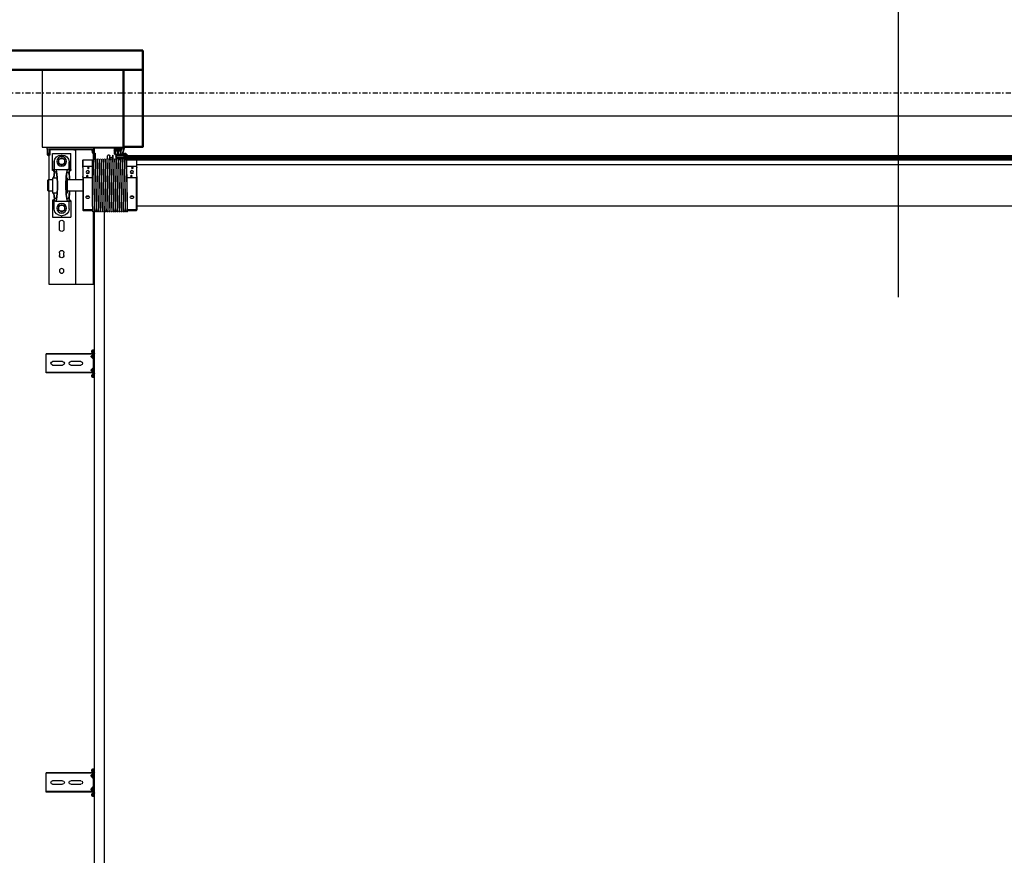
# Model space of a CAD drawing. Header units: centimetres. Extents: x 0 to 55409, y -2708 to 14680.
# Tile 182 of 215: x 51596 to 51851, y 5573 to 5790. Entities that reach past the tile are written whole.
import ezdxf

# ---------------------------------------------------------------- set-up
doc = ezdxf.new("R2010")
doc.units = ezdxf.units.CM
doc.header["$LTSCALE"] = 0.01
doc.linetypes.add('DASHDOT2', pattern=[12.7, 6.35, -3.175, 0, -3.175])
for name, color, linetype in [('A-Grid', 191, 'DASHDOT2'), ('A-konstrukcja', 7, 'Continuous'), ('CKDRZWI_OS', 1, 'Continuous'), ('CKWYMIAR', 3, 'Continuous')]:
    doc.layers.add(name, color=color, linetype=linetype)
doc.layers.add('CKPOM_POWIERZ', color=1, linetype='Continuous', plot=False)
doc.layers.add('CKSCIANY_PRZEKR', color=6, linetype='Continuous', lineweight=50)
doc.styles.get("Standard").update_dxf_attribs({"font": 'ic-simplex.shx', "width": 0.8})
doc.dimstyles.new('Kopia2 CADKON cm', dxfattribs={"dimscale": 5, "dimtxt": 3, "dimasz": 2.5, "dimexe": 1.8, "dimexo": 5, "dimgap": 0.6, "dimtad": 1, "dimrnd": 0.5, "dimtxsty": 'Standard', "dimblk1": 'OBLIQUE', "dimblk2": 'OBLIQUE', "dimsah": 1, "dimcen": 2.5, "dimadec": 1, "dimazin": 2, "dimtfac": 1, "dimtix": 1, "dimtmove": 2, "dimatfit": 3, "dimldrblk": 'OPEN30', "dimfxl": 2, "dimfxlon": 1, "dimtfill": 1, "dimtolj": 1, "dimarcsym": 0})

# ---------------------------------------------------------------- blocks, each defined once
blk = doc.blocks.new('A$7E8814A102C37C')
at = {"layer": 'A-Grid', "ltscale": 20}
blk.add_line((-367, -417), (3350, -417), dxfattribs=at)
blk = doc.blocks.new('A$7E8814B27261F1')
at = {"color": 7, "linetype": 'Continuous'}
for p, q in [((0, 4375), (0, 4585)), ((0, 4585), (200, 4585)), ((200, 4585), (200, 4567)), ((200, 4567), (200, 4457)), ((204, 4567), (204, 4457)), ((204, 4567), (205, 4566.5)), ((204, 4563), (207, 4563)), ((207, 4563), (204, 4563)), ((205, 4572), (215, 4572)), ((205, 4568), (215, 4568)), ((220, 4564.6), (205, 4564.6)), ((207, 4564.6), (207, 4563)), ((207, 4503), (207, 4563)), ((215, 4572), (220, 4572)), ((220, 4568), (215, 4568)), ((216.5, 4558.5), (216.5, 4510.5)), ((257.9, 4558.5), (216.5, 4558.5)), ((220, 4572), (220, 4568)), ((223, 4568), (220, 4571)), ((220, 4568), (220, 4564.6)), ((220, 4568), (223, 4568)), ((221.7, 4568), (284, 4568)), ((257.9, 4558.5), (257.9, 4553.5)), ((260.5, 4558.5), (257.9, 4558.5)), ((260.5, 4553.5), (260.5, 4558.5)), ((279, 4558.5), (319, 4558.5)), ((279, 4558.5), (279, 4546.8)), ((285.5, 4570), (284, 4568.5)), ((284, 4568.5), (314, 4568.5)), ((284, 4568.5), (284, 4558.5)), ((312.5, 4570), (285.5, 4570)), ((314, 4568.5), (312.5, 4570)), ((314, 4558.5), (314, 4568.5)), ((314, 4568), (554, 4568)), ((319, 4546.8), (319, 4558.5)), ((337.5, 4553.5), (337.5, 4558.5)), ((337.5, 4558.5), (340.1, 4558.5)), ((340.1, 4558.5), (381.5, 4558.5)), ((340.1, 4558.5), (340.1, 4553.5)), ((381.5, 4558.5), (381.5, 4510.5)), ((554, 4568), (554, 4563)), ((554, 4563), (554, 4503)), ((735.3, 4575), (734.2, 4575)), ((734.2, 4463.5), (734.2, 4575)), ((735.3, 4463.5), (735.3, 4575)), ((740.4, 4575), (735.3, 4575)), ((742.2, 4575), (740.4, 4575)), ((747.8, 4575), (742.2, 4575)), ((749.7, 4575), (747.8, 4575)), ((768.6, 4575), (749.7, 4575)), ((754.6, 4532), (754.6, 4558)), ((763.6, 4558), (763.6, 4532)), ((770.5, 4575), (768.6, 4575)), ((776.1, 4575), (770.5, 4575)), ((777.8, 4575), (776.1, 4575)), ((782.9, 4575), (777.8, 4575)), ((784.1, 4575), (782.9, 4575)), ((782.9, 4463.5), (782.9, 4575)), ((784.1, 4463.5), (784.1, 4575)), ((1819.4, 4575), (1818.3, 4575)), ((1818.3, 4463.5), (1818.3, 4575)), ((1819.4, 4463.5), (1819.4, 4575)), ((1824.5, 4575), (1819.4, 4575)), ((1826.2, 4575), (1824.5, 4575)), ((1831.8, 4575), (1826.2, 4575)), ((1833.7, 4575), (1831.8, 4575)), ((1852.7, 4575), (1833.7, 4575)), ((1838.7, 4532), (1838.7, 4558)), ((1847.7, 4558), (1847.7, 4532)), ((1854.6, 4575), (1852.7, 4575)), ((1860.2, 4575), (1854.6, 4575)), ((1861.9, 4575), (1860.2, 4575)), ((1867, 4575), (1861.9, 4575)), ((1868.2, 4575), (1867, 4575)), ((1867, 4463.5), (1867, 4575)), ((1868.2, 4463.5), (1868.2, 4575)), ((220.5, 4535.5), (220.5, 4533.5)), ((227.8, 4534.5), (230.1, 4538.5)), ((230.1, 4530.5), (227.8, 4534.5)), ((230.1, 4538.5), (232.4, 4542.5)), ((232.4, 4542.5), (237, 4542.5)), ((237, 4542.5), (241.6, 4542.5)), ((237.5, 4553.5), (257.9, 4553.5)), ((257.9, 4553.5), (238.5, 4553.5)), ((241.6, 4542.5), (243.9, 4538.5)), ((243.9, 4538.5), (246.2, 4534.5)), ((246.2, 4534.5), (243.9, 4530.5)), ((257.9, 4553.5), (257.9, 4550.4)), ((260.5, 4553.5), (257.9, 4553.5)), ((257.9, 4550.4), (257.9, 4518.6)), ((260.5, 4553.6), (268, 4553.6)), ((330, 4553.6), (337.5, 4553.6)), ((340.1, 4553.5), (337.5, 4553.5)), ((340.1, 4550.4), (340.1, 4553.5)), ((360.5, 4553.5), (340.1, 4553.5)), ((359.5, 4553.5), (340.1, 4553.5)), ((340.1, 4550.4), (340.1, 4518.6)), ((348.8, 4534.5), (351.1, 4538.5)), ((351.1, 4530.5), (348.8, 4534.5)), ((351.1, 4538.5), (353.4, 4542.5)), ((353.4, 4542.5), (358, 4542.5)), ((358, 4542.5), (362.6, 4542.5)), ((362.6, 4542.5), (364.9, 4538.5)), ((364.9, 4538.5), (367.2, 4534.5)), ((367.2, 4534.5), (364.9, 4530.5)), ((377.5, 4535.5), (377.5, 4533.5)), ((412, 4540.5), (395, 4540.5)), ((473, 4540.5), (480, 4540.5)), ((257.9, 4510.5), (216.5, 4510.5)), ((232.4, 4526.5), (230.1, 4530.5)), ((237, 4526.5), (232.4, 4526.5)), ((241.6, 4526.5), (237, 4526.5)), ((237.5, 4515.5), (257.9, 4515.5)), ((257.9, 4515.5), (238.5, 4515.5)), ((243.9, 4530.5), (241.6, 4526.5)), ((257.9, 4515.5), (257.9, 4518.6)), ((257.9, 4515.5), (257.9, 4510.5)), ((260.5, 4515.5), (257.9, 4515.5)), ((257.9, 4510.5), (260.5, 4510.5)), ((260.5, 4515.5), (260.5, 4510.5)), ((260.5, 4515.4), (268, 4515.4)), ((279, 4522.2), (279, 4520.4)), ((279, 4520.4), (319, 4520.4)), ((284, 4520.4), (284, 4480)), ((314, 4480), (314, 4520.4)), ((319, 4520.4), (319, 4522.2)), ((330, 4515.4), (337.5, 4515.4)), ((337.5, 4515.5), (337.5, 4510.5)), ((340.1, 4515.5), (337.5, 4515.5)), ((340.1, 4510.5), (337.5, 4510.5)), ((340.1, 4518.6), (340.1, 4515.5)), ((340.1, 4515.5), (340.1, 4510.5)), ((359.5, 4515.5), (340.1, 4515.5)), ((360.5, 4515.5), (340.1, 4515.5)), ((340.1, 4510.5), (381.5, 4510.5)), ((353.4, 4526.5), (351.1, 4530.5)), ((358, 4526.5), (353.4, 4526.5)), ((362.6, 4526.5), (358, 4526.5)), ((364.9, 4530.5), (362.6, 4526.5)), ((395, 4528.5), (412, 4528.5)), ((480, 4528.5), (473, 4528.5)), ((754.6, 4485), (754.6, 4511)), ((763.6, 4511), (763.6, 4485)), ((1838.7, 4485), (1838.7, 4511)), ((1847.7, 4511), (1847.7, 4485)), ((204, 4503), (207, 4503)), ((207, 4503), (204, 4503)), ((204, 4495), (207, 4498)), ((207, 4498), (204, 4495)), ((206, 4497), (207, 4497)), ((207, 4503), (207, 4498)), ((284, 4498), (207, 4498)), ((207, 4457), (207, 4497)), ((554, 4498), (314, 4498)), ((554, 4503), (554, 4498)), ((554, 4497), (554, 4498)), ((554, 4497), (554, 4457)), ((200, 4457), (200, 4449)), ((207, 4457), (204, 4457)), ((210, 4456), (205, 4456)), ((210, 4456), (215, 4456)), ((215, 4456), (215, 4452)), ((233.5, 4480), (232.7, 4479.3)), ((250, 4479.3), (232.7, 4479.3)), ((232.7, 4479.3), (232.7, 4469.8)), ((232.7, 4464.1), (232.7, 4455)), ((252.7, 4480), (233.5, 4480)), ((250, 4455), (250, 4479.3)), ((252.7, 4480), (276.2, 4480)), ((276.2, 4480), (362.3, 4480)), ((278.9, 4479.3), (278.9, 4455)), ((278.9, 4479.3), (362.1, 4479.3)), ((362.1, 4455), (362.1, 4479.3)), ((362.3, 4480), (363.6, 4480)), ((363.7, 4479.3), (363.7, 4455)), ((554, 4457), (554, 4452)), ((729.3, 4456.5), (727.1, 4456.5)), ((730, 4456.5), (729.3, 4456.5)), ((734.2, 4453.4), (734.2, 4463.5)), ((735.3, 4452.5), (735.3, 4463.5)), ((740.4, 4458.3), (735.3, 4452.5)), ((747.8, 4452.8), (742.2, 4458.4)), ((776.1, 4458.4), (770.5, 4452.8)), ((782.9, 4452.5), (777.8, 4458.3)), ((782.9, 4452.5), (782.9, 4463.5)), ((784.1, 4453.4), (784.1, 4463.5)), ((791.9, 4456.5), (789.7, 4456.5)), ((792.6, 4456.5), (791.9, 4456.5)), ((1813.4, 4456.5), (1811.2, 4456.5)), ((1814.1, 4456.5), (1813.4, 4456.5)), ((1818.3, 4453.4), (1818.3, 4463.5)), ((1819.4, 4452.5), (1819.4, 4463.5)), ((1824.5, 4458.3), (1819.4, 4452.5)), ((1831.8, 4452.8), (1826.2, 4458.4)), ((1860.2, 4458.4), (1854.6, 4452.8)), ((1867, 4452.5), (1861.9, 4458.3)), ((1867, 4452.5), (1867, 4463.5)), ((1868.2, 4453.4), (1868.2, 4463.5)), ((1876, 4456.5), (1873.8, 4456.5)), ((1876.7, 4456.5), (1876, 4456.5)), ((200, 4449), (200, 4400.3)), ((202, 4449), (202, 4400.3)), ((203, 4452), (203, 4452.4)), ((204, 4452), (203, 4452)), ((232.1, 4450), (203, 4450)), ((204, 4452), (204, 4452.1)), ((210, 4452), (205, 4452)), ((215, 4452), (210, 4452)), ((245, 4452), (215, 4452)), ((215.3, 4450), (215.3, 4448.5)), ((215.7, 4448.5), (215.3, 4448.5)), ((215.3, 4448.5), (215.8, 4448)), ((215.7, 4450), (215.7, 4448.5)), ((232.7, 4448.5), (215.7, 4448.5)), ((215.7, 4448.5), (216.2, 4448)), ((215.8, 4448), (216.2, 4448)), ((216.2, 4448), (232.2, 4448)), ((231, 4452.7), (231, 4452.3)), ((231, 4447.7), (231, 4447.3)), ((231, 4442.7), (231, 4442.3)), ((231, 4437.7), (231, 4437.3)), ((231, 4432.7), (231, 4432.3)), ((353.9, 4455), (232.5, 4455)), ((353.9, 4455), (367, 4455)), ((554, 4452), (365.8, 4452)), ((367, 4454.8), (367, 4455)), ((367, 4449.8), (367, 4450.2)), ((636.7, 4450), (367, 4450)), ((367, 4444.8), (367, 4445.2)), ((367, 4439.8), (367, 4440.2)), ((367, 4434.8), (367, 4435.2)), ((367, 4429.8), (367, 4430.2)), ((711.3, 4450), (636.7, 4450)), ((4186.6, 4450), (711.3, 4450)), ((724.2, 4453.9), (723.7, 4450.5)), ((725.7, 4450.3), (723.7, 4450.5)), ((726.1, 4453.6), (725.7, 4450.3)), ((726.4, 4450.3), (725.7, 4450.3)), ((726.9, 4453.6), (726.4, 4450.3)), ((729.3, 4454.5), (727.1, 4454.5)), ((730.4, 4452.6), (730.3, 4453.6)), ((732.4, 4452.9), (732.3, 4453.9)), ((733.1, 4452.9), (733, 4453.9)), ((749.7, 4452), (733.4, 4452)), ((785.7, 4450), (733.4, 4450)), ((735.3, 4452.5), (734.2, 4453.4)), ((745.9, 4454), (737.9, 4454)), ((737.9, 4454), (737.9, 4452)), ((746.3, 4454), (745.9, 4454)), ((745.9, 4452), (745.9, 4454)), ((746.3, 4452), (746.3, 4454)), ((752, 4452), (749.7, 4452)), ((766.3, 4452), (752, 4452)), ((768.6, 4452), (766.3, 4452)), ((785.7, 4452), (768.6, 4452)), ((781.4, 4454), (773.4, 4454)), ((773.4, 4454), (773.4, 4452)), ((781.6, 4454), (781.4, 4454)), ((781.4, 4452), (781.4, 4454)), ((781.8, 4452), (781.8, 4453.8)), ((784.1, 4453.4), (782.9, 4452.5)), ((786.4, 4450), (785.7, 4450)), ((786.8, 4453.9), (786.6, 4452.9)), ((788.7, 4453.6), (788.6, 4452.6)), ((789.5, 4453.6), (789.3, 4452.6)), ((791.9, 4454.5), (789.7, 4454.5)), ((793.3, 4450.3), (792.9, 4453.6)), ((793.3, 4450.3), (795.3, 4450.5)), ((794.1, 4450.3), (793.3, 4450.3)), ((794.1, 4450.3), (796, 4450.5)), ((795.3, 4450.5), (794.9, 4453.9)), ((796, 4450.5), (795.3, 4450.5)), ((796, 4450.5), (795.6, 4453.9)), ((1808.2, 4453.9), (1807.8, 4450.5)), ((1809.8, 4450.3), (1807.8, 4450.5)), ((1810.2, 4453.6), (1809.8, 4450.3)), ((1810.5, 4450.3), (1809.8, 4450.3)), ((1810.9, 4453.6), (1810.5, 4450.3)), ((1813.4, 4454.5), (1811.2, 4454.5)), ((1814.5, 4452.6), (1814.4, 4453.6)), ((1816.5, 4452.9), (1816.4, 4453.9)), ((1817.2, 4452.9), (1817.1, 4453.9)), ((1833.7, 4452), (1817.5, 4452)), ((1869.7, 4450), (1817.5, 4450)), ((1819.4, 4452.5), (1818.3, 4453.4)), ((1829.9, 4454), (1821.9, 4454)), ((1821.9, 4454), (1821.9, 4452)), ((1830.4, 4454), (1829.9, 4454)), ((1829.9, 4452), (1829.9, 4454)), ((1830.4, 4452), (1830.4, 4454)), ((1836.1, 4452), (1833.7, 4452)), ((1850.4, 4452), (1836.1, 4452)), ((1852.7, 4452), (1850.4, 4452)), ((1869.7, 4452), (1852.7, 4452)), ((1865.4, 4454), (1857.4, 4454)), ((1857.4, 4454), (1857.4, 4452)), ((1865.7, 4454), (1865.4, 4454)), ((1865.4, 4452), (1865.4, 4454)), ((1865.9, 4452), (1865.9, 4453.8)), ((1868.2, 4453.4), (1867, 4452.5)), ((1870.4, 4450), (1869.7, 4450)), ((1870.8, 4453.9), (1870.7, 4452.9)), ((1872.8, 4453.6), (1872.7, 4452.6)), ((1873.5, 4453.6), (1873.4, 4452.6)), ((1876, 4454.5), (1873.8, 4454.5)), ((1877.4, 4450.3), (1877, 4453.6)), ((1877.4, 4450.3), (1879.4, 4450.5)), ((1878.1, 4450.3), (1877.4, 4450.3)), ((1878.1, 4450.3), (1880.1, 4450.5)), ((1879.4, 4450.5), (1879, 4453.9)), ((1880.1, 4450.5), (1879.4, 4450.5)), ((1880.1, 4450.5), (1879.7, 4453.9)), ((221, 4412), (221, 4410.8)), ((226, 4408.9), (221.8, 4409.8)), ((222.4, 4410), (222.1, 4410)), ((222.2, 4417), (222.4, 4417)), ((222.4, 4417), (231.3, 4417)), ((229.3, 4410), (222.4, 4410)), ((232.1, 4408.9), (226, 4408.9)), ((232.3, 4409.1), (229.3, 4410)), ((230.2, 4411), (233.5, 4409.9)), ((231, 4427.7), (231, 4427.3)), ((231, 4422.7), (231, 4422.3)), ((231, 4417.7), (231, 4417.3)), ((231, 4412.7), (231, 4412.3)), ((231, 4407.7), (231, 4407.3)), ((353, 4424.5), (636.7, 4424.5)), ((367, 4424.8), (367, 4425.2)), ((367, 4419.8), (367, 4420.2)), ((367, 4414.8), (367, 4415.2)), ((367, 4409.8), (367, 4410.2)), ((367, 4404.8), (367, 4405.2)), ((636.7, 4424.5), (711.3, 4424.5)), ((711.3, 4424.5), (4186.6, 4424.5)), ((200.5, 4389.3), (199.7, 4388.1)), ((199.7, 4387.5), (200.5, 4388.3)), ((199.7, 4388.1), (199.7, 4387.5)), ((200.5, 4385.3), (199.7, 4384.1)), ((199.7, 4383.5), (200.5, 4384.3)), ((199.7, 4384.1), (199.7, 4383.5)), ((200.5, 4381.3), (199.7, 4380.1)), ((199.7, 4379.5), (200.5, 4380.3)), ((199.7, 4380.1), (199.7, 4379.5)), ((200, 4400.3), (200, 4388.6)), ((200, 4387.8), (200, 4384.6)), ((200, 4383.8), (200, 4380.6)), ((200, 4379.8), (200, 4375)), ((200.2, 4392.2), (200.1, 4391.6)), ((200.1, 4391.6), (201, 4392.2)), ((201.2, 4393.2), (200.2, 4392.2)), ((201, 4392.2), (200.5, 4389.3)), ((200.5, 4388.3), (200.5, 4385.3)), ((200.5, 4384.3), (200.5, 4381.3)), ((200.5, 4380.3), (200.5, 4375.3)), ((200.9, 4398.2), (201.7, 4397.4)), ((201.5, 4394.7), (201.2, 4393.2)), ((202, 4396.7), (202, 4385.3)), ((202, 4380.3), (202, 4385.3)), ((202.3, 4399.6), (203.1, 4398.8)), ((208.5, 4380.5), (202.8, 4377.5)), ((207.8, 4381.8), (203.4, 4379.5)), ((204, 4396.7), (204, 4385.3)), ((206.6, 4385.3), (206.6, 4395.3)), ((208.6, 4395.3), (206.6, 4395.3)), ((208.6, 4385.3), (208.6, 4395.3)), ((208.7, 4396.1), (208.7, 4383.3)), ((217, 4380.8), (209.7, 4380.8)), ((217.5, 4397.8), (210.2, 4397.8)), ((210.2, 4391.1), (210.2, 4395.3)), ((210.2, 4383.3), (210.2, 4387.6)), ((211.2, 4396.3), (217, 4396.3)), ((217, 4390.1), (211.2, 4390.1)), ((211.2, 4388.6), (217, 4388.6)), ((217, 4382.3), (211.2, 4382.3)), ((218, 4395.3), (218, 4391.1)), ((218, 4387.6), (218, 4383.3)), ((218, 4379), (218, 4379.8)), ((219.5, 4377.4), (219.5, 4395.8)), ((221, 4402.2), (221, 4402)), ((221.1, 4374.5), (221.1, 4392.7)), ((221.1, 4374.5), (221.1, 4392.7)), ((221.1, 4374.5), (221.1, 4392.7)), ((221.2, 4374.5), (221.2, 4392.7)), ((221.2, 4374.5), (221.2, 4392.7)), ((221.8, 4403.2), (226, 4404.1)), ((221.8, 4403.2), (229.8, 4403.2)), ((230, 4401), (222, 4401)), ((222.2, 4374.5), (222.2, 4392.7)), ((223, 4394.5), (226.2, 4394.5)), ((223, 4393.5), (226.2, 4393.5)), ((232.1, 4404.1), (226, 4404.1)), ((226.2, 4394.5), (227.2, 4394.5)), ((227.2, 4393.5), (226.2, 4393.5)), ((227.2, 4393.5), (227.2, 4394.5)), ((227.2, 4394.5), (227.6, 4394.5)), ((227.2, 4393.5), (227.2, 4393.5)), ((227.2, 4360.3), (227.2, 4393.5)), ((227.6, 4393.5), (227.2, 4393.5)), ((227.6, 4394.5), (230.3, 4394.5)), ((227.6, 4393.5), (228.5, 4393.5)), ((228.8, 4393.5), (228.5, 4393.5)), ((228.5, 4393.5), (228.5, 4359)), ((231.8, 4393.5), (228.8, 4393.5)), ((229.8, 4403.2), (232.2, 4403.9)), ((230.3, 4393.5), (230.3, 4394.5)), ((230.3, 4394.5), (231.9, 4394.5)), ((231.1, 4402.3), (230.7, 4402.2)), ((231, 4402.7), (231, 4402.3)), ((231, 4397.7), (231, 4397.3)), ((231, 4392.7), (231, 4392.3)), ((231, 4387.7), (231, 4387.3)), ((231, 4382.7), (231, 4382.3)), ((231.5, 4393.5), (232, 4393.5)), ((231.8, 4393.5), (231.8, 4393.3)), ((231.8, 4389.1), (231.8, 4383.3)), ((231.8, 4379.1), (231.8, 4378.3)), ((367, 4399.8), (367, 4400.2)), ((367, 4394.8), (367, 4395.2)), ((367, 4389.8), (367, 4390.2)), ((367, 4384.8), (367, 4385.2)), ((367, 4379.8), (367, 4380.2)), ((200, 4375), (0, 4375)), ((202, 4376.1), (202, 4375.8)), ((203, 4373.3), (216.2, 4376.1)), ((203.2, 4374.8), (217, 4377.8)), ((216.7, 4375.5), (215.3, 4371.9)), ((215.8, 4369.7), (230.9, 4355.2)), ((217, 4371.4), (217.9, 4373.2)), ((231.5, 4356), (217.2, 4370.3)), ((218.1, 4373.3), (222.2, 4371.5)), ((218.7, 4374.9), (219.2, 4376.1)), ((222.6, 4372.4), (218.7, 4374.6)), ((221.1, 4374.5), (221.1, 4374.5)), ((221.1, 4374.5), (221.1, 4374.5)), ((221.2, 4374.5), (221.1, 4374.5)), ((221.2, 4374.5), (221.2, 4374.5)), ((222.2, 4374.5), (221.2, 4374.5)), ((222.1, 4372.7), (222.1, 4374.5)), ((222.1, 4374.5), (222.1, 4372.7)), ((222.1, 4372.7), (222.1, 4374.5)), ((222.1, 4365.4), (222.1, 4371.5)), ((222.1, 4371.5), (222.1, 4365.4)), ((222.1, 4365.4), (222.1, 4371.5)), ((222.1, 386.3), (222.1, 4363.7)), ((222.1, 4363.7), (222.1, 386.3)), ((222.1, 386.3), (222.1, 4363.7)), ((222.2, 4372.6), (222.2, 4374.5)), ((222.2, 4372.6), (222.2, 4374.5)), ((222.2, 4365.3), (222.2, 4371.5)), ((222.2, 4365.3), (222.2, 4371.5)), ((222.2, 386.4), (222.2, 4363.6)), ((222.2, 386.4), (222.2, 4363.6)), ((224.1, 4370), (225.4, 4368.3)), ((225.9, 4368.7), (224.5, 4370.7)), ((227.2, 391.2), (227.2, 4358.8)), ((228.5, 4357.6), (228.5, 392.4)), ((231, 4377.7), (231, 4377.3)), ((231, 4372.7), (231, 4372.3)), ((231, 4367.7), (231, 4367.3)), ((231.8, 4374.1), (231.8, 4373.3)), ((231.8, 4369.1), (231.8, 4368.3)), ((231.8, 4366.8), (231.8, 374.1)), ((232.4, 4365.8), (232.4, 385)), ((232.7, 4365), (232.7, 4355.8)), ((250, 4340.8), (250, 4365)), ((278.9, 4365), (278.9, 4340.8)), ((354.8, 4365), (367, 4365)), ((362.1, 4340.8), (362.1, 4365)), ((363.7, 4365), (363.7, 4340.8)), ((367, 4374.8), (367, 4375.2)), ((367, 4369.8), (367, 4370.2)), ((367, 4365), (367, 4365.2)), ((232.7, 4350.1), (232.7, 4340.8)), ((232.7, 4340.8), (250, 4340.8)), ((232.7, 4340.8), (233.5, 4340)), ((252.7, 4340), (233.5, 4340)), ((245, 4340), (245, 410)), ((276.2, 4340), (252.7, 4340)), ((276.2, 4340), (362.3, 4340)), ((362.1, 4340.8), (278.9, 4340.8)), ((353, 410), (353, 4340)), ((363.6, 4340), (362.3, 4340))]:
    blk.add_line(p, q, dxfattribs=at)
for centre, radius in [((237, 4534.5), 12.5), ((358, 4534.5), 12.5), ((520, 4534.5), 6)]:
    blk.add_circle(centre, radius, dxfattribs=at)
for centre, radius, start, end in [((205, 4567), 5, 90, 180), ((205, 4567), 1, 90, 180), ((759.1, 4558), 4.5, 0, 180), ((1843.2, 4558), 4.5, 0, 180), ((238.5, 4535.5), 18, 93.1972, 180), ((238.5, 4533.5), 18, 180, 266.8028), ((237, 4534.5), 8, 150, 210), ((237, 4534.5), 8, 90, 150), ((237, 4534.5), 8, 30, 90), ((238.5, 4535.5), 18, 90, 93.1972), ((237, 4534.5), 8, 330, 30), ((358, 4534.5), 8, 150, 210), ((358, 4534.5), 8, 90, 150), ((358, 4534.5), 8, 30, 90), ((359.5, 4535.5), 18, 86.8028, 90), ((359.5, 4535.5), 18, 0, 86.8028), ((359.5, 4533.5), 18, 273.1972, 0), ((358, 4534.5), 8, 330, 30), ((395, 4534.5), 6, 90, 270), ((412, 4534.5), 6, 270, 90), ((473, 4534.5), 6, 90, 270), ((480, 4534.5), 6, 270, 90), ((759.1, 4532), 4.5, 180, 0), ((1843.2, 4532), 4.5, 180, 0), ((237, 4534.5), 8, 210, 270), ((237, 4534.5), 8, 270, 330), ((238.5, 4533.5), 18, 266.8028, 270), ((358, 4534.5), 8, 210, 270), ((358, 4534.5), 8, 270, 330), ((359.5, 4533.5), 18, 270, 273.1972), ((759.1, 4511), 4.5, 0, 180), ((1843.2, 4511), 4.5, 0, 180), ((759.1, 4485), 4.5, 180, 0), ((1843.2, 4485), 4.5, 180, 0), ((205, 4457), 5, 180, 270), ((205, 4457), 1, 180, 270), ((266.3, 4426.3), 55.3, 104.2053, 107.0848), ((262.6, 4426.3), 55.3, 72.9152, 75.7947), ((382.5, 4475.6), 20.7, 167.7246, 169.8445), ((343.4, 4475.6), 20.7, 10.1555, 12.2754), ((741.3, 4457.5), 1.2, 45, 139), ((776.9, 4457.5), 1.2, 41, 135), ((1825.4, 4457.5), 1.2, 45, 139), ((1861, 4457.5), 1.2, 41, 135), ((203, 4449), 3, 90, 180), ((203, 4449), 1, 90, 180), ((230, 4449.9), 2.39, 270.2737, 342.8551), ((230, 4444.9), 2.39, 270.2737, 342.8551), ((230, 4439.9), 2.39, 270.2737, 342.8551), ((230, 4434.9), 2.39, 270.2737, 342.8551), ((1137, 50069.1), 45625.4, 268.86217, 269.03289), ((1007.4, 42977), 38532.5, 268.8455, 269.04765), ((1137, 50064.1), 45625.4, 268.86217, 269.03289), ((1007.4, 42972), 38532.5, 268.8455, 269.04765), ((1137, 50059.1), 45625.4, 268.86217, 269.03289), ((1007.4, 42967), 38532.5, 268.8455, 269.04765), ((1137, 50054.1), 45625.4, 268.86217, 269.03289), ((1007.4, 42962), 38532.5, 268.8455, 269.04765), ((1137, 50049.1), 45625.4, 268.86217, 269.03289), ((1007.4, 42957), 38532.5, 268.8455, 269.04765), ((391, 6390.4), 1935.7, 268.9006, 269.2866), ((-408.8, 42981.4), 38534.5, 271.15341, 271.15352), ((-408.8, 42976.4), 38534.5, 271.15341, 271.15352), ((-408.8, 42971.4), 38534.5, 271.15341, 271.15352), ((-408.8, 42966.4), 38534.5, 271.15341, 271.15352), ((-408.8, 42961.4), 38534.5, 271.15341, 271.15352), ((749.7, 4454.7), 2.7, 225, 270), ((768.6, 4454.7), 2.7, 270, 315), ((1833.7, 4454.7), 2.7, 225, 270), ((1852.7, 4454.7), 2.7, 270, 315), ((222, 4410.8), 1, 180, 258.1351), ((222.1, 4411), 1, 180.0163, 258.4234), ((222.1, 4411), 1.02, 258.5649, 270.1313), ((230, 4429.9), 2.39, 270.2737, 342.8551), ((230, 4424.9), 2.39, 270.2737, 342.8551), ((230, 4419.9), 2.39, 270.2737, 342.8551), ((230, 4414.9), 2.39, 270.2737, 342.8551), ((230, 4409.9), 2.39, 270.2737, 342.8551), ((1137, 50044.1), 45625.4, 268.86217, 269.03289), ((1007.4, 42952), 38532.5, 268.8455, 269.04765), ((1137, 50039.1), 45625.4, 268.86217, 269.03289), ((1007.4, 42947), 38532.5, 268.8455, 269.04765), ((1137, 50034.1), 45625.4, 268.86217, 269.03289), ((1007.4, 42942), 38532.5, 268.8455, 269.04765), ((1137, 50029.1), 45625.4, 268.86217, 269.03289), ((1007.4, 42937), 38532.5, 268.8455, 269.04765), ((1137, 50024.1), 45625.4, 268.86217, 269.03289), ((1007.4, 42932), 38532.5, 268.8455, 269.04765), ((-408.8, 42956.4), 38534.5, 271.15341, 271.15352), ((-408.8, 42951.4), 38534.5, 271.15341, 271.15352), ((-408.8, 42946.4), 38534.5, 271.15341, 271.15352), ((-408.8, 42941.4), 38534.5, 271.15341, 271.15352), ((-408.8, 42936.4), 38534.5, 271.15341, 271.15352), ((-408.8, 42931.5), 38534.5, 271.15341, 271.15352), ((203, 4400.3), 3, 180, 225), ((202.2, 4394.6), 0.749, 104.88, 170), ((201, 4396.7), 1, 0, 45), ((203, 4400.3), 1, 180, 225), ((205.3, 4385.3), 3.3, 180, 0), ((202.9, 4380.3), 0.921, 180, 297.9392), ((201, 4396.7), 3, 0, 45), ((205.3, 4385.3), 1.3, 180, 0), ((207.6, 4396.1), 2.6, 51.3053, 156.0835), ((205.9, 4396.8), 0.75, 156.0835, 336.0835), ((207.6, 4396.1), 1.1, 0, 156.0835), ((207, 4383.3), 1.66, 297.9392, 0), ((209.7, 4378.3), 2.52, 90, 117.9392), ((210.2, 4399.3), 1.5, 231.3053, 270), ((211.2, 4395.3), 1, 90, 180), ((211.2, 4391.1), 1, 180, 270), ((211.2, 4387.6), 1, 90, 180), ((211.2, 4383.3), 1, 180, 270), ((217, 4395.3), 1, 0, 90), ((217, 4391.1), 1, 270, 0), ((217, 4387.6), 1, 0, 90), ((217, 4383.3), 1, 270, 0), ((217, 4379.8), 1, 0, 90), ((216.7, 4379), 1.27, 282.1797, 0), ((217.5, 4395.8), 2, 0, 90), ((222, 4402.2), 1, 101.8649, 180), ((222, 4402), 1, 180, 270), ((222.9, 4392.7), 1.8, 90, 180), ((222.9, 4392.7), 1.8, 90, 180), ((222.9, 4392.7), 1.8, 90, 180), ((223, 4392.7), 1.8, 90, 180), ((223, 4392.7), 1.8, 90, 180), ((223, 4392.7), 0.8, 90, 180), ((230, 4404.9), 2.39, 270.2737, 342.8551), ((230, 4399.9), 2.39, 270.2737, 342.8551), ((230, 4394.9), 2.39, 270.2737, 342.8551), ((230, 4389.9), 2.39, 270.2737, 342.8551), ((230, 4384.9), 2.39, 270.2737, 342.8551), ((230, 4379.9), 2.39, 270.2737, 342.8551), ((1137, 50019.1), 45625.4, 268.86217, 269.03289), ((1007.4, 42927), 38532.5, 268.8455, 269.04765), ((1137, 50014.1), 45625.4, 268.86217, 269.03289), ((1007.4, 42922), 38532.5, 268.8455, 269.04765), ((1137, 50009.1), 45625.4, 268.86217, 269.03289), ((1007.4, 42917), 38532.5, 268.8455, 269.04765), ((1137, 50004.1), 45625.4, 268.86217, 269.03289), ((1007.4, 42912), 38532.5, 268.8455, 269.04765), ((1137, 49999.1), 45625.4, 268.86217, 269.03289), ((1007.4, 42907), 38532.5, 268.8455, 269.04765), ((-408.8, 42926.5), 38534.5, 271.15341, 271.15352), ((-408.8, 42921.5), 38534.5, 271.15341, 271.15352), ((-408.8, 42916.5), 38534.5, 271.15341, 271.15352), ((-408.8, 42911.5), 38534.5, 271.15341, 271.15352), ((-408.8, 42906.5), 38534.5, 271.15341, 271.15352), ((202.6, 4375.3), 2.08, 180, 282.1704), ((203.5, 4376.1), 1.53, 117.9392, 180), ((203, 4375.8), 1.01, 180, 282.1797), ((217.2, 4371.2), 2, 159.5499, 226.1452), ((216.3, 4375.7), 0.441, 339.5499, 102.1704), ((217.9, 4371), 1, 155, 225), ((218, 4373.1), 0.2, 66, 155), ((218.8, 4374.8), 0.2, 155, 240), ((216.5, 4377.4), 3, 335, 0), ((220.1, 4366.9), 5, 38.3186, 66), ((219.6, 4367.2), 6, 35, 60), ((225.6, 4368.5), 0.301, 218.3186, 31.6814), ((230, 4374.9), 2.39, 270.2737, 342.8551), ((230, 4369.9), 2.39, 270.2737, 342.8551), ((231.1, 4355.7), 0.5, 240.5251, 45), ((1137, 49994.1), 45625.4, 268.86217, 269.03289), ((1007.4, 42902), 38532.5, 268.8455, 269.04765), ((1137, 49989.1), 45625.4, 268.86217, 269.03289), ((1007.4, 42897), 38532.5, 268.8455, 269.04765), ((1137, 49984.1), 45625.4, 268.86217, 269.03289), ((1010.7, 42859.1), 38499.7, 268.83952, 269.02372), ((-408.8, 42901.5), 38534.5, 271.15341, 271.15352), ((-408.8, 42896.5), 38534.5, 271.15341, 271.15352), ((266.3, 4393.7), 55.3, 252.9152, 255.7947), ((262.6, 4393.7), 55.3, 284.2053, 287.0848), ((382.5, 4344.4), 20.7, 190.1555, 192.2754), ((343.4, 4344.4), 20.7, 347.7246, 349.8445)]:
    blk.add_arc(centre, radius, start, end, dxfattribs=at)
for centre, major_axis, ratio, start_param, end_param in [((299, 4550.4), (-41.1, 0), 0.118535, 0, 3.141593), ((299, 4550.4), (-36.1, 0), 0.118535, 5.29957, 6.283185), ((299, 4550.4), (-36.1, 0), 0.118535, 0, 4.125208), ((299, 4550.4), (-41.1, 0), 0.118535, 5.220603, 5.56644), ((299, 4550.4), (-41.1, 0), 0.118535, 3.858338, 4.204175), ((299, 4518.6), (-41.1, 0), 0.118535, 3.141593, 6.283185), ((299, 4518.6), (-36.1, 0), 0.118535, 1.999302, 6.283185), ((299, 4518.6), (-36.1, 0), 0.118535, 0, 1.14229), ((299, 4518.6), (-41.1, 0), 0.118535, 0.716745, 1.197203), ((299, 4518.6), (-41.1, 0), 0.118535, 1.94439, 2.424847), ((727.1, 4453.5), (0, 3), 0.999962, 0, 1.448623), ((729.3, 4453.5), (0, -3), 0.999962, 1.692969, 3.141593), ((730, 4453.5), (0, -3), 0.999962, 1.692969, 3.141593), ((789.7, 4453.5), (0, 3), 0.999962, 0, 1.448623), ((791.9, 4453.5), (0, -3), 0.999962, 1.692969, 3.141593), ((792.6, 4453.5), (0, -3), 0.999962, 1.692969, 3.141593), ((1811.2, 4453.5), (0, 3), 0.999962, 0, 1.448623), ((1813.4, 4453.5), (0, -3), 0.999962, 1.692969, 3.141593), ((1814.1, 4453.5), (0, -3), 0.999962, 1.692969, 3.141593), ((1873.8, 4453.5), (0, 3), 0.999962, 0, 1.448623), ((1876, 4453.5), (0, -3), 0.999962, 1.692969, 3.141593), ((1876.7, 4453.5), (0, -3), 0.999962, 1.692969, 3.141593), ((727.1, 4453.5), (0, 1), 0.999962, 0, 1.448623), ((727.9, 4453.5), (0, 1), 0.999962, 0, 1.448623), ((729.3, 4453.5), (0, -1), 0.999962, 1.692969, 3.141593), ((733.4, 4453), (0, -3), 0.999962, 4.834562, 6.283185), ((733.4, 4453), (0, -1), 0.999962, 4.834562, 6.283185), ((734.1, 4453), (0, -1), 0.999962, 4.834562, 6.283185), ((785.7, 4453), (0, 1), 0.999962, 3.141593, 4.590216), ((785.7, 4453), (0, 3), 0.999962, 3.141593, 4.590216), ((786.4, 4453), (0, 3), 0.999962, 3.141593, 4.590216), ((789.7, 4453.5), (0, 1), 0.999962, 0, 1.448623), ((790.5, 4453.5), (0, 1), 0.999962, 0, 1.448623), ((791.9, 4453.5), (0, -1), 0.999962, 1.692969, 3.141593), ((1811.2, 4453.5), (0, 1), 0.999962, 0, 1.448623), ((1811.9, 4453.5), (0, 1), 0.999962, 0, 1.448623), ((1813.4, 4453.5), (0, -1), 0.999962, 1.692969, 3.141593), ((1817.5, 4453), (0, -3), 0.999962, 4.834562, 6.283185), ((1817.5, 4453), (0, -1), 0.999962, 4.834562, 6.283185), ((1818.2, 4453), (0, -1), 0.999962, 4.834562, 6.283185), ((1869.7, 4453), (0, 1), 0.999962, 3.141593, 4.590216), ((1869.7, 4453), (0, 3), 0.999962, 3.141593, 4.590216), ((1870.4, 4453), (0, 3), 0.999962, 3.141593, 4.590216), ((1873.8, 4453.5), (0, 1), 0.999962, 0, 1.448623), ((1874.5, 4453.5), (0, 1), 0.999962, 0, 1.448623), ((1876, 4453.5), (0, -1), 0.999962, 1.692969, 3.141593), ((221, 4433), (0, 21), 0.011029, 3.141593, 3.592619), ((221.2, 4397), (0, 19), 0.011029, 0, 0.451027), ((225.5, 4406.5), (0, -2.5), 0.999939, 0.207082, 2.934511), ((230, 4402.2), (-0.309, 0.951), 0.758341, 4.470902, 6.084162), ((230.1, 4365), (0, -2.5), 0.998907, 1.564072, 2.731226)]:
    blk.add_ellipse(centre, major_axis=major_axis, ratio=ratio, start_param=start_param, end_param=end_param, dxfattribs=at)
for centre, major_axis, ratio in [((253.5, 4465.5), (0, 2.1), 0.841709), ((264.4, 4467), (0, 4.25), 0.841709), ((275.4, 4468.5), (0, 2.1), 0.841709), ((362.3, 4465.5), (0, -2.1), 0.04674), ((362.9, 4467), (0, 4.25), 0.04674), ((363.5, 4468.5), (0, -2.1), 0.04674), ((253.5, 4351.5), (0, -2.1), 0.841709), ((264.4, 4353), (0, 4.25), 0.841709), ((275.4, 4354.5), (0, -2.1), 0.841709), ((362.3, 4351.5), (0, -2.1), 0.04674), ((362.9, 4353), (0, 4.25), 0.04674), ((363.5, 4354.5), (0, -2.1), 0.04674)]:
    blk.add_ellipse(centre, major_axis=major_axis, ratio=ratio, dxfattribs=at)
for points in [[(264.4, 4553.5), (263.1, 4554.1), (261.8, 4554.7), (260.5, 4555.3)], [(337.5, 4555.3), (336, 4554.6), (334.5, 4553.9), (333, 4553.3)], [(264.4, 4515.5), (263.1, 4514.9), (261.8, 4514.3), (260.5, 4513.7)], [(337.5, 4513.7), (336.1, 4514.3), (334.8, 4514.9), (333.4, 4515.6)], [(232.7, 4469.9), (232.7, 4469.1), (232.8, 4468.1), (232.8, 4467)], [(232.8, 4467), (232.8, 4465.9), (232.7, 4464.9), (232.7, 4464.1)], [(326.6, 4464.1), (327.2, 4464.9), (327.6, 4465.9), (327.6, 4467)], [(327.6, 4467), (327.6, 4468.1), (327.3, 4469.1), (326.7, 4469.9)], [(367, 4450.2), (367, 4450.2), (367, 4450.2), (366.9, 4450.2)], [(367, 4445.2), (367, 4445.2), (367, 4445.2), (366.9, 4445.2)], [(367, 4440.2), (367, 4440.2), (367, 4440.2), (366.9, 4440.2)], [(367, 4435.2), (367, 4435.2), (367, 4435.2), (366.9, 4435.2)], [(367, 4430.2), (367, 4430.2), (367, 4430.2), (366.9, 4430.2)], [(367, 4425.2), (367, 4425.2), (367, 4425.2), (366.9, 4425.2)], [(367, 4420.2), (367, 4420.2), (367, 4420.2), (366.9, 4420.2)], [(367, 4415.2), (367, 4415.2), (367, 4415.2), (366.9, 4415.2)], [(367, 4410.2), (367, 4410.2), (367, 4410.2), (366.9, 4410.2)], [(367, 4405.2), (367, 4405.2), (367, 4405.2), (366.9, 4405.2)], [(367, 4400.2), (367, 4400.2), (367, 4400.2), (366.9, 4400.2)], [(367, 4395.2), (367, 4395.2), (367, 4395.2), (366.9, 4395.2)], [(367, 4390.2), (367, 4390.2), (367, 4390.2), (366.9, 4390.2)], [(367, 4385.2), (367, 4385.2), (367, 4385.2), (366.9, 4385.2)], [(367, 4380.2), (367, 4380.2), (367, 4380.2), (366.9, 4380.2)], [(232.7, 4355.9), (232.7, 4355.1), (232.8, 4354.1), (232.8, 4353)], [(327.6, 4353), (327.6, 4354.1), (327.3, 4355.1), (326.7, 4355.9)], [(367, 4375.2), (367, 4375.2), (367, 4375.2), (366.9, 4375.2)], [(367, 4370.2), (367, 4370.2), (367, 4370.2), (366.9, 4370.2)], [(367, 4365.2), (367, 4365.2), (367, 4365.2), (366.9, 4365.2)], [(232.8, 4353), (232.8, 4351.9), (232.7, 4350.9), (232.7, 4350.1)], [(326.6, 4350.1), (327.2, 4350.9), (327.6, 4351.9), (327.6, 4353)]]:
    blk.add_open_spline(points, degree=3, dxfattribs=at)
for points, knots in [([(267.1, 4469.8), (266.5, 4469), (266.2, 4468), (266.2, 4466), (266.5, 4465), (267.1, 4464.2)], [0.384709, 0.384709, 0.384709, 0.384709, 0.5, 0.5, 0.6138838, 0.6138838, 0.6138838, 0.6138838]), ([(333.1, 4467), (333.1, 4465.9), (332.7, 4464.8), (331.4, 4463.2), (330.4, 4462.8), (328.4, 4462.7), (327.4, 4463.2), (326, 4464.8), (325.6, 4465.9), (325.6, 4468.1), (326, 4469.2), (327.4, 4470.8), (328.4, 4471.2), (330.4, 4471.3), (331.4, 4470.8), (332.7, 4469.2), (333.1, 4468.1), (333.1, 4467)], [0, 0, 0, 0, 0.125, 0.125, 0.25, 0.25, 0.375, 0.375, 0.5, 0.5, 0.625, 0.625, 0.75, 0.75, 0.875, 0.875, 1, 1, 1, 1]), ([(367.9, 4450), (367.9, 4450), (367.9, 4450), (367.9, 4450), (367.8, 4450), (367.7, 4450), (367.4, 4450.1), (366.8, 4450.2), (366.2, 4450.7), (365.8, 4451.3), (365.7, 4451.6), (365.7, 4451.7)], [0.1861249, 0.1861249, 0.1861249, 0.1861249, 0.2261769, 0.4214762, 0.4724045, 0.5083702, 0.5480959, 0.6471273, 0.8033109, 0.9563027, 1, 1, 1, 1]), ([(367.9, 4445), (367.9, 4445), (367.9, 4445), (367.9, 4445), (367.8, 4445), (367.7, 4445), (367.4, 4445.1), (366.8, 4445.2), (366.2, 4445.7), (365.8, 4446.3), (365.7, 4446.6), (365.7, 4446.7)], [0.1861249, 0.1861249, 0.1861249, 0.1861249, 0.2261769, 0.4214762, 0.4724045, 0.5083702, 0.5480959, 0.6471273, 0.8033109, 0.9563027, 1, 1, 1, 1]), ([(367.9, 4440), (367.9, 4440), (367.9, 4440), (367.9, 4440), (367.8, 4440), (367.7, 4440), (367.4, 4440.1), (366.8, 4440.2), (366.2, 4440.7), (365.8, 4441.3), (365.7, 4441.6), (365.7, 4441.7)], [0.1861249, 0.1861249, 0.1861249, 0.1861249, 0.2261769, 0.4214762, 0.4724045, 0.5083702, 0.5480959, 0.6471273, 0.8033109, 0.9563027, 1, 1, 1, 1]), ([(367.9, 4435), (367.9, 4435), (367.9, 4435), (367.9, 4435), (367.8, 4435), (367.7, 4435), (367.4, 4435.1), (366.8, 4435.2), (366.2, 4435.7), (365.8, 4436.3), (365.7, 4436.6), (365.7, 4436.7)], [0.1861249, 0.1861249, 0.1861249, 0.1861249, 0.2261769, 0.4214762, 0.4724045, 0.5083702, 0.5480959, 0.6471273, 0.8033109, 0.9563027, 1, 1, 1, 1]), ([(367.9, 4430), (367.9, 4430), (367.9, 4430), (367.9, 4430), (367.8, 4430), (367.7, 4430), (367.4, 4430.1), (366.8, 4430.2), (366.2, 4430.7), (365.8, 4431.3), (365.7, 4431.6), (365.7, 4431.7)], [0.1861249, 0.1861249, 0.1861249, 0.1861249, 0.2261769, 0.4214762, 0.4724045, 0.5083702, 0.5480959, 0.6471273, 0.8033109, 0.9563027, 1, 1, 1, 1]), ([(229.3, 4410), (229.4, 4410), (229.5, 4410), (229.7, 4410.1), (229.8, 4410.2), (230, 4410.4), (230, 4410.5), (230.1, 4410.7), (230.2, 4410.9), (230.2, 4411)], [0, 0, 0, 0, 0.25, 0.25, 0.5, 0.5, 0.75, 0.75, 1, 1, 1, 1]), ([(367.9, 4425), (367.9, 4425), (367.9, 4425), (367.9, 4425), (367.8, 4425), (367.7, 4425), (367.4, 4425.1), (366.8, 4425.2), (366.2, 4425.7), (365.8, 4426.3), (365.7, 4426.6), (365.7, 4426.7)], [0.1861249, 0.1861249, 0.1861249, 0.1861249, 0.2261769, 0.4214762, 0.4724045, 0.5083702, 0.5480959, 0.6471273, 0.8033109, 0.9563027, 1, 1, 1, 1]), ([(367.9, 4420), (367.9, 4420), (367.9, 4420), (367.9, 4420), (367.8, 4420), (367.7, 4420), (367.4, 4420.1), (366.8, 4420.2), (366.2, 4420.7), (365.8, 4421.3), (365.7, 4421.6), (365.7, 4421.7)], [0.1861249, 0.1861249, 0.1861249, 0.1861249, 0.2261769, 0.4214762, 0.4724045, 0.5083702, 0.5480959, 0.6471273, 0.8033109, 0.9563027, 1, 1, 1, 1]), ([(367.9, 4415), (367.9, 4415), (367.9, 4415), (367.9, 4415), (367.8, 4415), (367.7, 4415), (367.4, 4415.1), (366.8, 4415.2), (366.2, 4415.7), (365.8, 4416.3), (365.7, 4416.6), (365.7, 4416.7)], [0.1861249, 0.1861249, 0.1861249, 0.1861249, 0.2261769, 0.4214762, 0.4724045, 0.5083702, 0.5480959, 0.6471273, 0.8033109, 0.9563027, 1, 1, 1, 1]), ([(367.9, 4410), (367.9, 4410), (367.9, 4410), (367.9, 4410), (367.8, 4410), (367.7, 4410), (367.4, 4410.1), (366.8, 4410.2), (366.2, 4410.7), (365.8, 4411.3), (365.7, 4411.6), (365.7, 4411.7)], [0.1861249, 0.1861249, 0.1861249, 0.1861249, 0.2261769, 0.4214762, 0.4724045, 0.5083702, 0.5480959, 0.6471273, 0.8033109, 0.9563027, 1, 1, 1, 1]), ([(367.9, 4405), (367.9, 4405), (367.9, 4405), (367.9, 4405), (367.8, 4405), (367.7, 4405), (367.4, 4405.1), (366.8, 4405.2), (366.2, 4405.7), (365.8, 4406.3), (365.7, 4406.6), (365.7, 4406.7)], [0.1861249, 0.1861249, 0.1861249, 0.1861249, 0.2261769, 0.4214762, 0.4724045, 0.5083702, 0.5480959, 0.6471273, 0.8033109, 0.9563027, 1, 1, 1, 1]), ([(367.9, 4400), (367.9, 4400), (367.9, 4400), (367.9, 4400), (367.8, 4400), (367.7, 4400), (367.4, 4400.1), (366.8, 4400.2), (366.2, 4400.7), (365.8, 4401.3), (365.7, 4401.6), (365.7, 4401.7)], [0.1861249, 0.1861249, 0.1861249, 0.1861249, 0.2261769, 0.4214762, 0.4724045, 0.5083702, 0.5480959, 0.6471273, 0.8033109, 0.9563027, 1, 1, 1, 1]), ([(367.9, 4395), (367.9, 4395), (367.9, 4395), (367.9, 4395), (367.8, 4395), (367.7, 4395), (367.4, 4395.1), (366.8, 4395.2), (366.2, 4395.7), (365.8, 4396.3), (365.7, 4396.6), (365.7, 4396.7)], [0.1861249, 0.1861249, 0.1861249, 0.1861249, 0.2261769, 0.4214762, 0.4724045, 0.5083702, 0.5480959, 0.6471273, 0.8033109, 0.9563027, 1, 1, 1, 1]), ([(367.9, 4390), (367.9, 4390), (367.9, 4390), (367.9, 4390), (367.8, 4390), (367.7, 4390), (367.4, 4390.1), (366.8, 4390.3), (366.2, 4390.7), (365.8, 4391.3), (365.7, 4391.6), (365.7, 4391.7)], [0.1861249, 0.1861249, 0.1861249, 0.1861249, 0.2261769, 0.4214762, 0.4724045, 0.5083702, 0.5480959, 0.6471273, 0.8033109, 0.9563027, 1, 1, 1, 1]), ([(367.9, 4385), (367.9, 4385), (367.9, 4385), (367.9, 4385), (367.8, 4385), (367.7, 4385), (367.4, 4385.1), (366.8, 4385.3), (366.2, 4385.7), (365.8, 4386.3), (365.7, 4386.6), (365.7, 4386.7)], [0.1861249, 0.1861249, 0.1861249, 0.1861249, 0.2261769, 0.4214762, 0.4724045, 0.5083702, 0.5480959, 0.6471273, 0.8033109, 0.9563027, 1, 1, 1, 1]), ([(367.9, 4380), (367.9, 4380), (367.9, 4380), (367.9, 4380), (367.8, 4380), (367.7, 4380), (367.4, 4380.1), (366.8, 4380.3), (366.2, 4380.7), (365.8, 4381.3), (365.7, 4381.6), (365.7, 4381.7)], [0.1861249, 0.1861249, 0.1861249, 0.1861249, 0.2261769, 0.4214762, 0.4724045, 0.5083702, 0.5480959, 0.6471273, 0.8033109, 0.9563027, 1, 1, 1, 1]), ([(267.1, 4355.8), (266.5, 4355), (266.2, 4354), (266.2, 4352), (266.5, 4351), (267.1, 4350.2)], [0.384709, 0.384709, 0.384709, 0.384709, 0.5, 0.5, 0.6138838, 0.6138838, 0.6138838, 0.6138838]), ([(333.1, 4353), (333.1, 4351.9), (332.7, 4350.8), (331.4, 4349.2), (330.4, 4348.8), (328.4, 4348.7), (327.4, 4349.2), (326, 4350.8), (325.6, 4351.9), (325.6, 4354.1), (326, 4355.2), (327.4, 4356.8), (328.4, 4357.2), (330.4, 4357.3), (331.4, 4356.8), (332.7, 4355.2), (333.1, 4354.1), (333.1, 4353)], [0, 0, 0, 0, 0.125, 0.125, 0.25, 0.25, 0.375, 0.375, 0.5, 0.5, 0.625, 0.625, 0.75, 0.75, 0.875, 0.875, 1, 1, 1, 1]), ([(367.9, 4375), (367.9, 4375), (367.9, 4375), (367.9, 4375), (367.8, 4375), (367.7, 4375), (367.4, 4375.1), (366.8, 4375.3), (366.2, 4375.7), (365.8, 4376.3), (365.7, 4376.6), (365.7, 4376.7)], [0.1861249, 0.1861249, 0.1861249, 0.1861249, 0.2261769, 0.4214762, 0.4724045, 0.5083702, 0.5480959, 0.6471273, 0.8033109, 0.9563027, 1, 1, 1, 1]), ([(367.9, 4370), (367.9, 4370), (367.9, 4370), (367.9, 4370), (367.8, 4370), (367.7, 4370), (367.4, 4370.1), (366.8, 4370.3), (366.2, 4370.7), (365.8, 4371.3), (365.7, 4371.6), (365.7, 4371.7)], [0.1861249, 0.1861249, 0.1861249, 0.1861249, 0.2261769, 0.4214762, 0.4724045, 0.5083702, 0.5480959, 0.6471273, 0.8033109, 0.9563027, 1, 1, 1, 1]), ([(367.9, 4365), (367.9, 4365), (367.9, 4365), (367.9, 4365), (367.8, 4365), (367.7, 4365), (367.4, 4365.1), (366.8, 4365.3), (366.2, 4365.7), (365.8, 4366.3), (365.7, 4366.6), (365.7, 4366.7)], [0, 0, 0, 0, 0.226177, 0.421476, 0.472405, 0.50837, 0.548096, 0.647127, 0.803311, 0.956303, 1, 1, 1, 1])]:
    blk.add_open_spline(points, degree=3, knots=knots, dxfattribs=at)
blk = doc.blocks.new('_OBLIQUE')
at = {"color": 0, "linetype": 'ByBlock'}
blk.add_line((-0.5, -0.5), (0.5, 0.5), dxfattribs=at)
blk = doc.blocks.new('*D269')
at = {"layer": 'CKWYMIAR', "color": 0, "lineweight": -2}
for p, q in [((49561.82, 5913.78), (49561.82, 5932.78)), ((52583.82, 5913.78), (52583.82, 5932.78)), ((49561.82, 5923.78), (52583.82, 5923.78))]:
    blk.add_line(p, q, dxfattribs=at)
at = {"layer": 'CKWYMIAR', "color": 0, "lineweight": -2, "xscale": 12.5, "yscale": 12.5, "zscale": 12.5, "rotation": 180}
blk.add_blockref('_OBLIQUE', (49561.82, 5923.78), dxfattribs=at)
at = {"layer": 'CKWYMIAR', "color": 0, "lineweight": -2, "xscale": 12.5, "yscale": 12.5, "zscale": 12.5}
blk.add_blockref('_OBLIQUE', (52583.82, 5923.78), dxfattribs=at)
at = {"layer": 'CKWYMIAR', "color": 0, "lineweight": -3, "insert": (51072.82, 5934.28), "char_height": 15, "attachment_point": 5, "bg_fill": 3, "box_fill_scale": 1.1, "bg_fill_color": 256, "bg_fill_true_color": 13158600, "bg_fill_transparency": 0}
blk.add_mtext('\\A1;3022', dxfattribs=at)
blk = doc.blocks.new('_Open30')
at = {"color": 0, "linetype": 'ByBlock', "lineweight": -2}
for p, q in [((-1, 0.268), (0, 0)), ((0, 0), (-1, -0.268)), ((0, 0), (-1, 0))]:
    blk.add_line(p, q, dxfattribs=at)

msp = doc.modelspace()

# ---------------------------------------------------------------- linework, layer by layer
at = {"layer": 'CKDRZWI_OS'}
msp.add_line((51823.384, 5717.791), (51823.384, 5860.921), dxfattribs=at)
at = {"layer": 'CKPOM_POWIERZ'}
msp.add_lwpolyline([(51083.82, 4526.604), (52566.82, 4526.604), (52566.82, 5764.604), (51083.82, 5764.604)], close=True, dxfattribs=at)
at = {"layer": 'CKSCIANY_PRZEKR'}
for p, q in [((51083.82, 5781.604), (51627.929, 5781.604)), ((51083.82, 5776.604), (51627.929, 5776.604))]:
    msp.add_line(p, q, dxfattribs=at)
msp.add_lwpolyline([(51627.929, 5781.604), (51627.929, 5756.625), (51622.929, 5756.625), (51622.929, 5776.604)], dxfattribs=at)

# ---------------------------------------------------------------- block references
at = {"layer": 'A-Grid', "lineweight": -3}
msp.add_blockref('A$7E8814A102C37C', (49572.82, 6187.604), dxfattribs=at)
at = {"layer": 'A-konstrukcja', "xscale": -0.1, "yscale": 0.1, "zscale": 0.1, "rotation": 90}
msp.add_blockref('A$7E8814B27261F1', (52060.429, 5776.583), dxfattribs=at)

# ---------------------------------------------------------------- next in the draw order: dimensions: what is measured, and where the dimension line sits
at = {"layer": 'CKWYMIAR', "lineweight": -3}
dim = msp.add_linear_dim(base=(52583.82, 5923.778), p1=(49561.82, 5781.604), p2=(52583.82, 5781.604), dimstyle='Kopia2 CADKON cm', override={"dimtxt": 3, "dimfxl": 2, "dimfxlon": 1, "dimtfill": 1, "dimtfillclr": 0}, dxfattribs=at)
dim.commit()
dim.dimension.update_dxf_attribs({"geometry": '*D269', "text_midpoint": (51072.82, 5934.278)})

doc.saveas('drawing.dxf')
